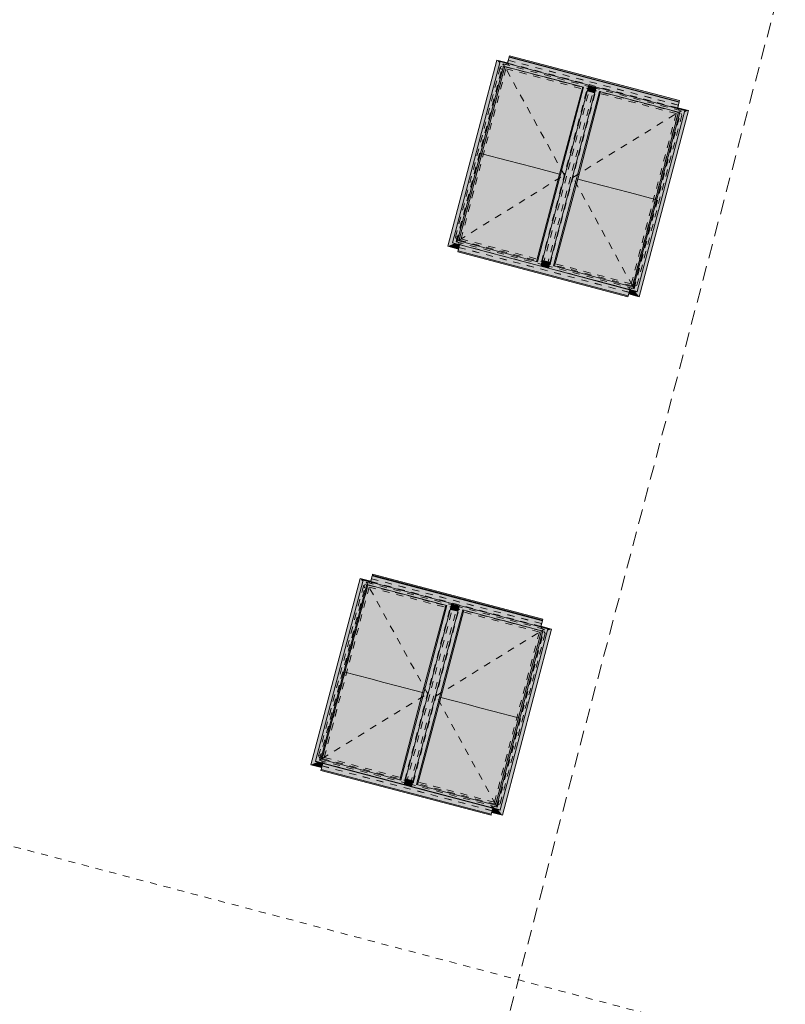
# Model space of a CAD drawing. Header units: millimetres. Extents: x -176817 to 18864955, y -12996033 to 201123.
# Tile 77 of 256: x 48841 to 61890, y 56466 to 73247. Entities that reach past the tile are written whole.
import ezdxf
from ezdxf.enums import TextEntityAlignment as Align

# ---------------------------------------------------------------- set-up
doc = ezdxf.new("R2010")
doc.units = ezdxf.units.MM
doc.header["$MEASUREMENT"] = 0
doc.linetypes.add('Przerywana', pattern=[240, 120, -120])
doc.linetypes.add('Przerywana długa', pattern=[390, 250, -140])
for name, color, linetype in [('232-A Klapy oddymiające', 7, 'Continuous'), ('232-A Klapy oddymiające podkład', 7, 'Continuous'), ('410-K Osie', 7, 'Continuous'), ('840-G Znaczniki przekroje', 7, 'Continuous')]:
    doc.layers.add(name, color=color, linetype=linetype)
doc.styles.add('STYL_AUTOMATYCZNY_8', font='ARIALN.TTF')

# ---------------------------------------------------------------- blocks, each defined once
blk = doc.blocks.new('Klapa mcr_PROLIGHT_DVP[261]_2', base_point=(55856, 61707))
at = {"layer": '232-A Klapy oddymiające', "linetype": 'Continuous', "lineweight": 0, "true_color": 0xffffff}
for points in [[(57749, 63005), (54849, 63770), (54821, 63663), (55284, 63541)], [(54849, 63770), (57752, 63014), (54852, 63779)], [(57749, 63005), (57752, 63014), (54849, 63770)], [(54852, 63779), (57756, 63032), (54857, 63797)], [(54852, 63779), (57752, 63014), (57756, 63032)], [(54690, 63665), (54644, 63724), (53806, 60550), (54125, 61522), (54323, 62275)], [(53884, 60610), (54756, 63621), (54698, 63695)], [(53971, 60646), (54756, 63621), (53884, 60610)], [(54384, 62128), (54777, 63616), (54775, 63616), (54645, 63199), (54364, 62133)], [(54384, 62128), (54825, 62012), (54787, 63613), (54777, 63616)], [(54823, 63668), (54825, 63676), (54644, 63724)], [(54823, 63668), (54644, 63724), (54690, 63665), (54698, 63695), (54821, 63663)], [(54645, 63199), (54775, 63616), (54756, 63621)], [(54756, 63621), (56121, 63261), (54698, 63695)], [(56121, 63261), (56208, 63297), (54698, 63695)], [(55456, 63436), (56121, 63261), (54756, 63621), (54756, 63621), (54777, 63616), (54787, 63613), (55446, 63439)], [(56121, 63261), (56121, 63261), (54768, 63618), (54807, 63608)], [(54825, 62012), (55435, 63442), (54787, 63613)], [(55046, 61954), (55440, 63440), (55435, 63442), (54825, 62012)], [(55046, 61954), (55267, 61896), (55446, 63439), (55440, 63440)], [(55267, 61896), (55707, 61779), (55456, 63436), (55446, 63439)], [(56335, 63264), (57721, 62898), (57749, 63005), (55284, 63541), (56208, 63297), (56206, 63291), (56333, 63258)], [(56104, 63265), (56087, 63270), (55456, 63436), (55707, 61779)], [(55393, 60212), (56208, 63297), (55336, 60286)], [(56208, 63297), (56121, 63261), (55336, 60286)], [(56393, 63189), (56335, 63264), (55520, 60178)], [(55850, 62235), (56121, 63261), (56104, 63265), (55707, 61779)], [(56322, 63215), (56330, 63245), (56203, 63279), (56194, 63246)], [(56203, 63279), (56330, 63245), (56333, 63257), (56206, 63290)], [(56333, 63257), (56333, 63258), (56206, 63291), (56206, 63290)], [(56393, 63189), (57757, 62829), (56335, 63264)], [(57844, 62865), (56335, 63264), (57757, 62829)], [(55607, 60214), (56393, 63189), (55520, 60178)], [(56096, 62361), (56308, 63165), (56181, 63198), (55629, 61104)], [(56021, 61696), (56409, 63185), (56407, 63185), (56299, 62836), (56000, 61702)], [(56462, 61580), (56419, 63182), (56409, 63185), (56021, 61696)], [(56308, 63165), (56309, 63168), (56182, 63201), (56181, 63198)], [(56309, 63168), (56310, 63169), (56183, 63203), (56182, 63201)], [(56183, 63203), (56310, 63170), (56313, 63182), (56229, 63205), (56186, 63217)], [(56310, 63169), (56310, 63170), (56183, 63203), (56183, 63203)], [(56186, 63217), (56313, 63183), (56322, 63215), (56194, 63246)], [(56186, 63217), (56313, 63183), (56313, 63183), (56186, 63217)], [(56313, 63183), (56313, 63183), (56186, 63217), (56186, 63217)], [(56229, 63205), (56313, 63182), (56313, 63183)], [(56407, 63185), (56393, 63189), (56299, 62836)], [(57757, 62829), (56393, 63189), (57757, 62829)], [(57088, 63006), (57745, 62832), (57706, 62843), (56393, 63189), (56393, 63189), (56409, 63185), (56419, 63182), (57078, 63008)], [(57067, 63011), (56419, 63182), (56462, 61580)], [(56682, 61522), (57073, 63010), (57067, 63011), (56462, 61580)], [(56903, 61464), (57078, 63008), (57073, 63010), (56682, 61522)], [(56903, 61464), (57344, 61347), (57088, 63006), (57078, 63008)], [(57088, 63006), (57344, 61347), (57736, 62835), (57706, 62843)], [(57030, 59780), (57844, 62865), (56972, 59854)], [(57844, 62865), (57757, 62829), (56972, 59854)], [(56993, 59786), (57068, 59689), (57906, 62863), (57587, 61891), (57469, 61445), (57029, 59776)], [(57344, 61347), (57486, 61803), (57757, 62829), (57736, 62835)], [(57906, 62863), (57836, 62834), (57620, 62016), (57587, 61891)], [(57906, 62863), (57724, 62911), (57721, 62898), (57844, 62865), (57836, 62834)], [(56096, 62361), (55629, 61104), (55418, 60303), (55545, 60270)], [(53971, 60646), (53992, 60641), (54384, 62128), (54243, 61675)], [(54640, 60470), (54384, 62128), (53992, 60641)], [(54243, 61675), (54384, 62128), (54364, 62133)], [(54650, 60467), (54825, 62012), (54384, 62128), (54640, 60470)], [(55728, 61773), (55850, 62235), (55707, 61779)], [(54655, 60465), (55046, 61954), (54825, 62012), (54650, 60467)], [(54661, 60464), (55267, 61896), (55046, 61954), (54655, 60465)], [(55309, 60293), (55267, 61896), (54661, 60464)], [(55319, 60290), (55707, 61779), (55267, 61896), (55309, 60293)], [(55321, 60290), (55429, 60640), (55728, 61773), (55707, 61779), (55319, 60290)], [(57364, 61342), (57486, 61803), (57344, 61347)], [(55624, 60210), (56021, 61696), (55878, 61240), (55607, 60214)], [(56272, 60039), (56021, 61696), (55624, 60210)], [(56021, 61696), (56000, 61702), (55878, 61240)], [(56282, 60036), (56462, 61580), (56021, 61696), (56272, 60039)], [(53806, 60550), (53919, 60597), (53883, 60606), (53884, 60610), (54041, 61204), (54125, 61522)], [(56288, 60035), (56682, 61522), (56462, 61580), (56282, 60036)], [(56293, 60033), (56903, 61464), (56682, 61522), (56288, 60035)], [(56293, 60033), (56941, 59862), (56903, 61464)], [(56941, 59862), (56951, 59860), (57344, 61347), (56903, 61464)], [(57084, 60280), (57364, 61342), (57344, 61347), (56951, 59860), (56953, 59859)], [(53987, 60502), (54006, 60574), (53919, 60597), (53806, 60550)], [(53883, 60606), (55392, 60208), (53884, 60610)], [(55393, 60212), (53971, 60646), (53884, 60610)], [(55392, 60208), (55393, 60212), (53884, 60610)], [(55393, 60212), (55336, 60286), (53971, 60646)], [(55429, 60640), (55321, 60290), (55336, 60286)], [(53987, 60502), (53987, 60502), (53806, 60550), (53806, 60550)], [(53974, 60454), (56874, 59688), (53979, 60471)], [(53974, 60453), (56874, 59688), (53974, 60454)], [(53974, 60454), (56874, 59688), (56874, 59688)], [(56660, 59764), (54348, 60484), (54006, 60574), (53979, 60471)], [(56879, 59706), (53979, 60471), (56874, 59688)], [(56879, 59706), (56906, 59809), (55519, 60174), (55520, 60175), (55393, 60209), (55392, 60208), (54348, 60484), (56660, 59764)], [(55524, 60191), (55532, 60221), (55405, 60257), (55397, 60225)], [(55532, 60221), (55540, 60253), (55413, 60287), (55405, 60257)], [(55540, 60253), (55544, 60267), (55417, 60301), (55413, 60288), (55490, 60267)], [(55490, 60267), (55413, 60288), (55413, 60287)], [(55417, 60302), (55544, 60268), (55545, 60270), (55418, 60303)], [(55544, 60268), (55544, 60268), (55417, 60302), (55417, 60301)], [(55417, 60301), (55544, 60268), (55544, 60268), (55417, 60301)], [(55544, 60268), (55544, 60268), (55417, 60301), (55417, 60301)], [(55544, 60267), (55544, 60268), (55417, 60301), (55417, 60301)], [(56972, 59854), (57084, 60280), (56953, 59859)], [(55520, 60176), (55523, 60190), (55406, 60220), (55396, 60222), (55393, 60210)], [(55520, 60176), (55393, 60210), (55393, 60209), (55520, 60175)], [(55524, 60190), (55397, 60224), (55396, 60223), (55523, 60190)], [(55406, 60220), (55396, 60223), (55396, 60222)], [(55524, 60190), (55524, 60191), (55397, 60225), (55397, 60224)], [(55519, 60174), (57029, 59776), (55520, 60178)], [(55520, 60178), (57030, 59780), (55607, 60214)], [(57029, 59776), (57030, 59780), (55520, 60178)], [(55607, 60214), (57030, 59780), (56972, 59854)], [(56887, 59737), (57068, 59689), (56889, 59745)], [(57068, 59689), (56993, 59786), (56906, 59809), (56889, 59745)], [(57068, 59689), (56887, 59737), (56887, 59737), (57068, 59689)]]:
    blk.add_hatch(color=7, dxfattribs=at).paths.add_polyline_path(points)
at = {"layer": '232-A Klapy oddymiające', "color": 7, "linetype": 'Continuous', "lineweight": 0}
for p, q in [((54849, 63770), (54821, 63663)), ((54852, 63779), (54849, 63770)), ((54849, 63770), (57749, 63005)), ((54857, 63797), (54852, 63779)), ((54852, 63779), (57752, 63014)), ((57756, 63032), (54857, 63797)), ((54644, 63724), (53806, 60550)), ((54698, 63695), (53884, 60610)), ((53971, 60646), (54756, 63621)), ((54777, 63616), (54384, 62128)), ((54825, 63676), (54644, 63724)), ((56208, 63297), (54698, 63695)), ((54756, 63621), (54777, 63616)), ((54756, 63621), (56121, 63261)), ((55456, 63436), (56121, 63261)), ((55393, 60212), (56208, 63297)), ((56335, 63264), (55520, 60178)), ((55707, 61779), (56104, 63265)), ((56330, 63245), (56203, 63279)), ((56333, 63257), (56206, 63290)), ((57844, 62865), (56335, 63264)), ((55336, 60286), (56121, 63261)), ((55607, 60214), (56393, 63189)), ((56409, 63185), (56021, 61696)), ((56308, 63165), (56181, 63198)), ((56182, 63201), (56309, 63168)), ((56310, 63170), (56183, 63203)), ((56313, 63183), (56186, 63217)), ((56393, 63189), (56409, 63185)), ((56393, 63189), (57757, 62829)), ((57088, 63006), (57757, 62829)), ((57749, 63005), (57721, 62898)), ((57749, 63005), (57752, 63014)), ((57752, 63014), (57756, 63032)), ((56972, 59854), (57757, 62829)), ((57030, 59780), (57844, 62865)), ((57068, 59689), (57906, 62863)), ((57344, 61347), (57736, 62835)), ((57906, 62863), (57724, 62911)), ((54384, 62128), (53992, 60641)), ((54384, 62128), (54364, 62133)), ((54825, 62012), (54384, 62128)), ((55046, 61954), (54825, 62012)), ((55267, 61896), (55046, 61954)), ((55707, 61779), (55267, 61896)), ((55319, 60290), (55707, 61779)), ((55728, 61773), (55707, 61779)), ((56021, 61696), (55624, 60210)), ((56021, 61696), (56000, 61702)), ((56462, 61580), (56021, 61696)), ((56682, 61522), (56462, 61580)), ((56903, 61464), (56682, 61522)), ((57344, 61347), (56903, 61464)), ((56951, 59860), (57344, 61347)), ((57364, 61342), (57344, 61347)), ((53884, 60610), (53883, 60606)), ((53883, 60606), (55392, 60208)), ((53884, 60610), (55393, 60212)), ((55336, 60286), (53971, 60646)), ((53987, 60502), (53806, 60550)), ((53806, 60550), (53987, 60502)), ((53806, 60550), (53806, 60550)), ((53979, 60471), (53974, 60454)), ((53974, 60454), (53974, 60453)), ((53974, 60454), (56874, 59688)), ((53974, 60453), (56874, 59688)), ((53979, 60471), (54006, 60574)), ((56879, 59706), (53979, 60471)), ((55540, 60253), (55413, 60287)), ((55544, 60268), (55417, 60301)), ((55417, 60301), (55544, 60268)), ((55544, 60267), (55417, 60301)), ((55545, 60270), (55418, 60303)), ((55392, 60208), (55393, 60212)), ((55393, 60210), (55520, 60176)), ((55397, 60225), (55524, 60191)), ((55520, 60178), (55519, 60174)), ((55519, 60174), (57029, 59776)), ((55520, 60178), (57030, 59780)), ((56972, 59854), (55607, 60214)), ((56879, 59706), (56906, 59809)), ((57029, 59776), (57030, 59780)), ((56874, 59688), (56879, 59706)), ((56874, 59688), (56874, 59688)), ((57068, 59689), (56887, 59737)), ((56887, 59737), (57068, 59689)), ((57068, 59689), (57068, 59689))]:
    blk.add_line(p, q, dxfattribs=at)
blk = doc.blocks.new('Klapa mcr_PROLIGHT_DVP[269]_2', base_point=(58187, 70543))
at = {"layer": '232-A Klapy oddymiające', "linetype": 'Continuous', "lineweight": 0, "true_color": 0xffffff}
for points in [[(57022, 72501), (56975, 72560), (56138, 69386), (56456, 70358), (56655, 71111)], [(56216, 69446), (57088, 72457), (57030, 72532)], [(57154, 72504), (57156, 72512), (56975, 72560)], [(57154, 72504), (56975, 72560), (57022, 72501), (57030, 72532), (57153, 72499)], [(57088, 72457), (58452, 72097), (57030, 72532)], [(58452, 72097), (58539, 72133), (57030, 72532)], [(60081, 71841), (57181, 72606), (57153, 72499), (57616, 72377)], [(57181, 72606), (60083, 71850), (57184, 72615)], [(60081, 71841), (60083, 71850), (57181, 72606)], [(57184, 72615), (60088, 71868), (57188, 72633)], [(57184, 72615), (60083, 71850), (60088, 71868)], [(56303, 69482), (57088, 72457), (56216, 69446)], [(56716, 70964), (57108, 72452), (57107, 72452), (56976, 72035), (56695, 70970)], [(56716, 70964), (57157, 70848), (57119, 72449), (57108, 72452)], [(56976, 72035), (57107, 72452), (57088, 72457)], [(57788, 72272), (58452, 72097), (57088, 72457), (57088, 72457), (57108, 72452), (57119, 72449), (57777, 72275)], [(58452, 72097), (58452, 72097), (57099, 72454), (57138, 72444)], [(57157, 70848), (57767, 72278), (57119, 72449)], [(58666, 72100), (60053, 71734), (60081, 71841), (57616, 72377), (58539, 72133), (58538, 72127), (58665, 72094)], [(57378, 70790), (57772, 72277), (57767, 72278), (57157, 70848)], [(57378, 70790), (57598, 70732), (57777, 72275), (57772, 72277)], [(57598, 70732), (58039, 70615), (57788, 72272), (57777, 72275)], [(58436, 72101), (58418, 72106), (57788, 72272), (58039, 70615)], [(57725, 69048), (58539, 72133), (57667, 69122)], [(58539, 72133), (58452, 72097), (57667, 69122)], [(58724, 72025), (58666, 72100), (57852, 69014)], [(57939, 69050), (58724, 72025), (57852, 69014)], [(58428, 71197), (58640, 72001), (58513, 72034), (57961, 69940)], [(58182, 71071), (58452, 72097), (58436, 72101), (58039, 70615)], [(58352, 70532), (58741, 72021), (58739, 72021), (58631, 71672), (58332, 70538)], [(58793, 70417), (58751, 72018), (58741, 72021), (58352, 70532)], [(58640, 72001), (58641, 72004), (58514, 72037), (58513, 72034)], [(58514, 72039), (58641, 72006), (58645, 72018), (58561, 72041), (58518, 72053)], [(58641, 72006), (58641, 72006), (58514, 72039), (58514, 72039)], [(58641, 72004), (58641, 72006), (58514, 72039), (58514, 72037)], [(58518, 72053), (58645, 72019), (58654, 72052), (58526, 72082)], [(58518, 72053), (58645, 72019), (58645, 72019), (58518, 72053)], [(58645, 72019), (58645, 72019), (58518, 72053), (58518, 72053)], [(58654, 72052), (58661, 72081), (58534, 72115), (58526, 72082)], [(58534, 72115), (58661, 72081), (58664, 72093), (58537, 72126)], [(58664, 72093), (58665, 72094), (58538, 72127), (58537, 72126)], [(58561, 72041), (58645, 72018), (58645, 72019)], [(58739, 72021), (58724, 72025), (58631, 71672)], [(58724, 72025), (60089, 71665), (58666, 72100)], [(60176, 71701), (58666, 72100), (60089, 71665)], [(60089, 71665), (58724, 72025), (60089, 71665)], [(59420, 71842), (60077, 71668), (60038, 71679), (58724, 72025), (58724, 72025), (58741, 72021), (58751, 72018), (59410, 71844)], [(59399, 71847), (58751, 72018), (58793, 70417)], [(59014, 70358), (59404, 71846), (59399, 71847), (58793, 70417)], [(59235, 70300), (59410, 71844), (59404, 71846), (59014, 70358)], [(59235, 70300), (59676, 70183), (59420, 71842), (59410, 71844)], [(59420, 71842), (59676, 70183), (60068, 71671), (60038, 71679)], [(59362, 68616), (60176, 71701), (59304, 68690)], [(60176, 71701), (60089, 71665), (59304, 68690)], [(59325, 68622), (59400, 68526), (60237, 71699), (59919, 70728), (59801, 70281), (59361, 68612)], [(59676, 70183), (59818, 70640), (60089, 71665), (60068, 71671)], [(60237, 71699), (60168, 71671), (59951, 70852), (59919, 70728)], [(60237, 71699), (60056, 71747), (60053, 71734), (60176, 71701), (60168, 71671)], [(58428, 71197), (57961, 69940), (57749, 69139), (57876, 69106)], [(58060, 70610), (58182, 71071), (58039, 70615)], [(56303, 69482), (56323, 69477), (56716, 70964), (56574, 70511)], [(56971, 69306), (56716, 70964), (56323, 69477)], [(56574, 70511), (56716, 70964), (56695, 70970)], [(56982, 69303), (57157, 70848), (56716, 70964), (56971, 69306)], [(56987, 69302), (57378, 70790), (57157, 70848), (56982, 69303)], [(56992, 69300), (57598, 70732), (57378, 70790), (56987, 69302)], [(57640, 69129), (57598, 70732), (56992, 69300)], [(57651, 69126), (58039, 70615), (57598, 70732), (57640, 69129)], [(57652, 69126), (57760, 69476), (58060, 70610), (58039, 70615), (57651, 69126)], [(57955, 69046), (58352, 70532), (58210, 70076), (57939, 69050)], [(58603, 68875), (58352, 70532), (57955, 69046)], [(58352, 70532), (58332, 70538), (58210, 70076)], [(58614, 68872), (58793, 70417), (58352, 70532), (58603, 68875)], [(59696, 70178), (59818, 70640), (59676, 70183)], [(56138, 69386), (56251, 69433), (56215, 69442), (56216, 69446), (56372, 70040), (56456, 70358)], [(58619, 68871), (59014, 70358), (58793, 70417), (58614, 68872)], [(58625, 68869), (59235, 70300), (59014, 70358), (58619, 68871)], [(58625, 68869), (59273, 68698), (59235, 70300)], [(59273, 68698), (59283, 68696), (59676, 70183), (59235, 70300)], [(59416, 69116), (59696, 70178), (59676, 70183), (59283, 68696), (59285, 68695)], [(57725, 69048), (56303, 69482), (56216, 69446)], [(57725, 69048), (57667, 69122), (56303, 69482)], [(57760, 69476), (57652, 69126), (57667, 69122)], [(56319, 69338), (56338, 69410), (56251, 69433), (56138, 69386)], [(56319, 69338), (56319, 69338), (56138, 69386), (56138, 69386)], [(56215, 69442), (57724, 69044), (56216, 69446)], [(57724, 69044), (57725, 69048), (56216, 69446)], [(56306, 69290), (59206, 68525), (56311, 69308)], [(58992, 68600), (56680, 69320), (56338, 69410), (56311, 69308)], [(59210, 68542), (56311, 69308), (59206, 68525)], [(59210, 68542), (59237, 68645), (57851, 69011), (57851, 69011), (57724, 69045), (57724, 69044), (56680, 69320), (58992, 68600)], [(56306, 69289), (59206, 68524), (56306, 69290)], [(56306, 69290), (59206, 68524), (59206, 68525)], [(57872, 69089), (57876, 69103), (57749, 69137), (57745, 69124), (57822, 69103)], [(57749, 69138), (57876, 69104), (57876, 69106), (57749, 69139)], [(57876, 69104), (57876, 69104), (57749, 69138), (57749, 69137)], [(57749, 69137), (57876, 69104), (57876, 69104), (57749, 69137)], [(57876, 69104), (57876, 69104), (57749, 69137), (57749, 69137)], [(57876, 69103), (57876, 69104), (57749, 69137), (57749, 69137)], [(57852, 69013), (57725, 69046), (57724, 69045), (57851, 69011)], [(57852, 69013), (57855, 69026), (57738, 69057), (57728, 69058), (57725, 69046)], [(57855, 69026), (57856, 69027), (57729, 69061), (57728, 69060)], [(57855, 69026), (57728, 69060), (57728, 69059), (57855, 69026)], [(57738, 69057), (57728, 69059), (57728, 69058)], [(57856, 69027), (57863, 69057), (57737, 69093), (57729, 69061)], [(57863, 69057), (57872, 69089), (57745, 69123), (57737, 69093)], [(57822, 69103), (57745, 69124), (57745, 69123)], [(57851, 69011), (59361, 68612), (57852, 69014)], [(57852, 69014), (59362, 68616), (57939, 69050)], [(59361, 68612), (59362, 68616), (57852, 69014)], [(57939, 69050), (59362, 68616), (59304, 68690)], [(59304, 68690), (59416, 69116), (59285, 68695)], [(59400, 68526), (59325, 68622), (59237, 68645), (59221, 68581)], [(59219, 68573), (59400, 68526), (59221, 68581)], [(59400, 68526), (59219, 68573), (59219, 68573), (59400, 68525)]]:
    blk.add_hatch(color=7, dxfattribs=at).paths.add_polyline_path(points)
at = {"layer": '232-A Klapy oddymiające', "color": 7, "linetype": 'Continuous', "lineweight": 0}
for p, q in [((56975, 72560), (56138, 69386)), ((57030, 72532), (56216, 69446)), ((57156, 72512), (56975, 72560)), ((58539, 72133), (57030, 72532)), ((57181, 72606), (57153, 72499)), ((57184, 72615), (57181, 72606)), ((57181, 72606), (60081, 71841)), ((57188, 72633), (57184, 72615)), ((57184, 72615), (60083, 71850)), ((60088, 71868), (57188, 72633)), ((56303, 69482), (57088, 72457)), ((57108, 72452), (56716, 70964)), ((57088, 72457), (57108, 72452)), ((57088, 72457), (58452, 72097)), ((57788, 72272), (58452, 72097)), ((57667, 69122), (58452, 72097)), ((57725, 69048), (58539, 72133)), ((58666, 72100), (57852, 69014)), ((57939, 69050), (58724, 72025)), ((58039, 70615), (58436, 72101)), ((58741, 72021), (58352, 70532)), ((58640, 72001), (58513, 72034)), ((58641, 72006), (58514, 72039)), ((58514, 72037), (58641, 72004)), ((58645, 72019), (58518, 72053)), ((58661, 72081), (58534, 72115)), ((58664, 72093), (58537, 72126)), ((60176, 71701), (58666, 72100)), ((58724, 72025), (58741, 72021)), ((58724, 72025), (60089, 71665)), ((59420, 71842), (60089, 71665)), ((60081, 71841), (60053, 71734)), ((60081, 71841), (60083, 71850)), ((60083, 71850), (60088, 71868)), ((59304, 68690), (60089, 71665)), ((59362, 68616), (60176, 71701)), ((59400, 68526), (60237, 71699)), ((59676, 70183), (60068, 71671)), ((60237, 71699), (60056, 71747)), ((56716, 70964), (56323, 69477)), ((56716, 70964), (56695, 70970)), ((57157, 70848), (56716, 70964)), ((57378, 70790), (57157, 70848)), ((57598, 70732), (57378, 70790)), ((58039, 70615), (57598, 70732)), ((57651, 69126), (58039, 70615)), ((58352, 70532), (57955, 69046)), ((58060, 70610), (58039, 70615)), ((58352, 70532), (58332, 70538)), ((58793, 70417), (58352, 70532)), ((59014, 70358), (58793, 70417)), ((59235, 70300), (59014, 70358)), ((59676, 70183), (59235, 70300)), ((59283, 68696), (59676, 70183)), ((59696, 70178), (59676, 70183)), ((57667, 69122), (56303, 69482)), ((56319, 69338), (56138, 69386)), ((56138, 69386), (56319, 69338)), ((56138, 69386), (56138, 69386)), ((56216, 69446), (56215, 69442)), ((56215, 69442), (57724, 69044)), ((56216, 69446), (57725, 69048)), ((56311, 69308), (56306, 69290)), ((56311, 69308), (56338, 69410)), ((59210, 68542), (56311, 69308)), ((56306, 69290), (56306, 69289)), ((56306, 69290), (59206, 68525)), ((56306, 69289), (59206, 68524)), ((57876, 69106), (57749, 69139)), ((57876, 69104), (57749, 69137)), ((57749, 69137), (57876, 69104)), ((57876, 69103), (57749, 69137)), ((57724, 69044), (57725, 69048)), ((57725, 69046), (57852, 69013)), ((57729, 69061), (57856, 69027)), ((57872, 69089), (57745, 69123)), ((57852, 69014), (57851, 69011)), ((57851, 69011), (59361, 68612)), ((57852, 69014), (59362, 68616)), ((59304, 68690), (57939, 69050)), ((59210, 68542), (59237, 68645)), ((59206, 68525), (59210, 68542)), ((59206, 68524), (59206, 68525)), ((59400, 68526), (59219, 68573)), ((59219, 68573), (59400, 68525)), ((59361, 68612), (59362, 68616)), ((59400, 68525), (59400, 68526))]:
    blk.add_line(p, q, dxfattribs=at)
blk = doc.blocks.new('Standardowy znacznik osi[630]_2', base_point=(68578, 99473))
at = {"layer": '410-K Osie', "color": 5, "linetype": 'Przerywana długa', "lineweight": 0}
blk.add_line((67812, 96573), (46788, 16896), dxfattribs=at)
at = {"layer": '410-K Osie', "color": 7, "lineweight": 0, "style": 'STYL_AUTOMATYCZNY_8'}
for tag, p in [('AC_MarkerText_1_0', (68631, 99643)), ('AC_MarkerText_1_1', (46011, 13923))]:
    blk.add_attdef(tag, text='', height=100, rotation=345.218, dxfattribs=at).set_placement(p, align=Align.TOP_CENTER)
blk = doc.blocks.new('Płaszczyzna odcinająca_5_2', base_point=(264047, 2340))
at = {"layer": '840-G Znaczniki przekroje', "color": 161, "linetype": 'Przerywana', "lineweight": 0, "true_color": 0x40a5ff}
blk.add_line((263975, 2359), (24008, 65680), dxfattribs=at)

msp = doc.modelspace()

# ---------------------------------------------------------------- linework, layer by layer
at = {"layer": '232-A Klapy oddymiające podkład', "color": 7, "linetype": 'Przerywana', "lineweight": 0}
for p, q in [((56280.82, 69462.52), (57080.93, 72494.65)), ((57080.93, 72494.65), (58563.1, 72103.54)), ((57080.93, 72494.65), (57109.4, 72445.77)), ((57115.64, 72485.49), (57154.79, 72508.29)), ((57167.55, 72556.64), (57154.79, 72508.29)), ((60055.51, 71742.87), (57154.79, 72508.29)), ((57177.6, 72469.14), (57154.79, 72508.29)), ((57167.23, 72555.43), (60067.93, 71790.01)), ((57167.55, 72556.64), (60068.25, 71791.22)), ((56267.17, 69536.41), (57032.59, 72437.12)), ((56329.7, 69490.99), (57109.4, 72445.77)), ((57032.59, 72437.12), (57066.76, 72457.02)), ((57055.41, 72397.94), (57032.59, 72437.12)), ((57109.4, 72445.77), (58514.22, 72075.07)), ((57734.53, 69120.29), (58514.22, 72075.07)), ((57763, 69071.41), (58563.1, 72103.54)), ((57830.75, 69053.53), (58630.85, 72085.66)), ((57879.63, 69082), (58659.32, 72036.78)), ((58514.22, 72075.07), (58563.1, 72103.54)), ((58626.59, 72069.51), (58558.84, 72087.38)), ((58626.91, 72070.71), (58559.16, 72088.59)), ((60113.03, 71694.55), (58630.85, 72085.66)), ((58659.32, 72036.78), (58630.85, 72085.66)), ((60064.14, 71666.08), (58659.32, 72036.78)), ((59090.05, 71997.63), (59090.1, 71997.62)), ((59007.09, 71916.1), (58989.12, 71920.84)), ((59007.09, 71916.1), (59007.13, 71916.09)), ((59284.45, 68711.3), (60064.14, 71666.08)), ((59312.92, 68662.42), (60113.03, 71694.55)), ((60068.25, 71791.22), (60055.51, 71742.87)), ((60078.31, 71703.71), (60055.51, 71742.87)), ((60113.03, 71694.55), (60064.14, 71666.08)), ((60126.68, 71620.66), (60106.78, 71654.83)), ((59361.26, 68719.95), (60126.68, 71620.66)), ((56580.42, 70331.6), (56499.48, 70024.86)), ((56580.42, 70331.6), (56580.47, 70331.59)), ((56424.06, 70130.99), (56424.11, 70130.97)), ((56306.34, 69559.22), (56267.17, 69536.41)), ((56267.17, 69536.41), (56289.98, 69497.23)), ((56280.82, 69462.52), (56329.7, 69490.99)), ((56329.7, 69490.99), (57734.53, 69120.29)), ((59481.13, 69566.18), (59400.19, 69259.44)), ((59481.13, 69566.18), (59481.18, 69566.16)), ((56280.82, 69462.52), (57763, 69071.41)), ((56315.54, 69453.36), (56338.34, 69414.2)), ((56325.59, 69365.86), (56338.34, 69414.2)), ((56325.59, 69365.86), (59226.28, 68600.44)), ((56325.9, 69367.07), (59226.6, 68601.64)), ((56377.5, 69437.01), (56338.34, 69414.2)), ((56338.34, 69414.2), (59239.05, 68648.78)), ((59518.15, 69314.53), (59518.2, 69314.52)), ((59400.7, 69261.37), (59400.75, 69261.36)), ((57734.53, 69120.29), (57763, 69071.41)), ((57834.69, 69068.48), (57766.94, 69086.36)), ((57835.01, 69069.69), (57767.26, 69087.56)), ((57879.63, 69082), (57830.75, 69053.53)), ((59312.92, 68662.42), (57830.75, 69053.53)), ((59284.45, 68711.3), (57879.63, 69082)), ((58241.66, 69015.39), (58223.69, 69020.13)), ((58225.63, 69019.62), (58225.67, 69019.61)), ((58241.66, 69015.39), (58241.71, 69015.37)), ((59451.12, 69060.49), (59451.17, 69060.48)), ((58273.6, 68903.54), (58273.65, 68903.52)), ((59216.25, 68687.93), (59239.05, 68648.78)), ((59226.28, 68600.44), (59239.05, 68648.78)), ((59278.21, 68671.58), (59239.05, 68648.78)), ((59312.92, 68662.42), (59284.45, 68711.3)), ((59361.26, 68719.95), (59322.08, 68697.14)), ((53935.54, 60700.28), (54700.96, 63601)), ((53949.19, 60626.4), (54749.3, 63658.53)), ((53998.08, 60654.87), (54777.77, 63609.64)), ((54700.96, 63601), (54735.13, 63620.9)), ((54723.78, 63561.82), (54700.96, 63601)), ((54749.3, 63658.53), (56231.47, 63267.42)), ((54749.3, 63658.53), (54777.77, 63609.64)), ((54777.77, 63609.64), (56182.59, 63238.95)), ((54784.01, 63649.37), (54823.17, 63672.17)), ((54835.92, 63720.52), (54823.17, 63672.17)), ((57723.88, 62906.75), (54823.17, 63672.17)), ((54845.97, 63633.02), (54823.17, 63672.17)), ((54835.6, 63719.31), (57736.3, 62953.89)), ((54835.92, 63720.52), (57736.62, 62955.1)), ((55431.37, 60235.29), (56231.47, 63267.42)), ((56182.59, 63238.95), (56231.47, 63267.42)), ((55402.9, 60284.17), (56182.59, 63238.95)), ((55499.12, 60217.41), (56299.22, 63249.54)), ((55548, 60245.88), (56327.69, 63200.66)), ((56294.96, 63233.38), (56227.21, 63251.26)), ((56295.28, 63234.59), (56227.53, 63252.47)), ((57781.4, 62858.43), (56299.22, 63249.54)), ((56327.69, 63200.66), (56299.22, 63249.54)), ((57732.51, 62829.96), (56327.69, 63200.66)), ((56758.42, 63161.51), (56758.47, 63161.49)), ((56675.46, 63079.98), (56657.49, 63084.72)), ((56675.46, 63079.98), (56675.5, 63079.96)), ((57736.62, 62955.1), (57723.88, 62906.75)), ((56952.82, 59875.18), (57732.51, 62829.96)), ((56981.29, 59826.3), (57781.4, 62858.43)), ((57029.63, 59883.83), (57795.05, 62784.54)), ((57746.68, 62867.59), (57723.88, 62906.75)), ((57781.4, 62858.43), (57732.51, 62829.96)), ((57795.05, 62784.54), (57775.15, 62818.71)), ((54248.79, 61495.48), (54167.85, 61188.74)), ((54248.79, 61495.48), (54248.84, 61495.47)), ((54092.43, 61294.87), (54092.48, 61294.85)), ((53974.71, 60723.1), (53935.54, 60700.28)), ((53935.54, 60700.28), (53958.35, 60661.11)), ((53949.19, 60626.4), (53998.08, 60654.87)), ((53949.19, 60626.4), (55431.37, 60235.29)), ((53983.91, 60617.24), (54006.71, 60578.08)), ((53998.08, 60654.87), (55402.9, 60284.17)), ((54045.87, 60600.89), (54006.71, 60578.08)), ((57149.5, 60730.06), (57068.56, 60423.32)), ((57149.5, 60730.06), (57149.55, 60730.04)), ((53993.96, 60529.74), (54006.71, 60578.08)), ((53993.96, 60529.74), (56894.65, 59764.31)), ((53994.28, 60530.94), (56894.97, 59765.52)), ((54006.71, 60578.08), (56907.42, 59812.66)), ((57069.07, 60425.25), (57069.12, 60425.24)), ((57186.52, 60478.41), (57186.57, 60478.4)), ((55402.9, 60284.17), (55431.37, 60235.29)), ((55503.06, 60232.36), (55435.31, 60250.24)), ((55503.38, 60233.57), (55435.63, 60251.44)), ((55548, 60245.88), (55499.12, 60217.41)), ((56952.82, 59875.18), (55548, 60245.88)), ((56981.29, 59826.3), (55499.12, 60217.41)), ((55910.03, 60179.27), (55892.06, 60184.01)), ((55894, 60183.5), (55894.05, 60183.48)), ((55910.03, 60179.27), (55910.08, 60179.25)), ((57119.49, 60224.37), (57119.54, 60224.36)), ((55941.97, 60067.41), (55942.02, 60067.4)), ((56884.62, 59851.81), (56907.42, 59812.66)), ((56894.65, 59764.31), (56907.42, 59812.66)), ((56946.58, 59835.46), (56907.42, 59812.66)), ((56981.29, 59826.3), (56952.82, 59875.18)), ((57029.63, 59883.83), (56990.45, 59861.02))]:
    msp.add_line(p, q, dxfattribs=at)
for points in [[(56329.7, 69490.99), (58124.37, 70597.68), (57109.4, 72445.77)], [(59284.45, 68711.3), (58269.48, 70559.39), (60064.14, 71666.08)], [(53998.08, 60654.87), (55792.74, 61761.56), (54777.77, 63609.64)], [(56952.82, 59875.18), (55937.85, 61723.27), (57732.51, 62829.96)]]:
    msp.add_lwpolyline(points, dxfattribs=at)
for points in [[(57129.28, 72411.6), (60029.99, 71646.18), (59264.57, 68745.47), (56363.86, 69510.89)], [(54797.65, 63575.48), (57698.36, 62810.06), (56932.94, 59909.35), (54032.23, 60674.77)]]:
    msp.add_lwpolyline(points, close=True, dxfattribs=at)

# ---------------------------------------------------------------- block references
at = {"layer": '232-A Klapy oddymiające', "color": 7, "linetype": 'Continuous', "lineweight": 0}
for name, p in [('Klapa mcr_PROLIGHT_DVP[269]_2', (58187.48, 70542.75)), ('Klapa mcr_PROLIGHT_DVP[261]_2', (55855.85, 61706.63))]:
    msp.add_blockref(name, p, dxfattribs=at)
at = {"layer": '410-K Osie', "color": 5, "linetype": 'Continuous', "lineweight": 0}
msp.add_blockref('Standardowy znacznik osi[630]_2', (68577.77, 99473.4), dxfattribs=at)

# ---------------------------------------------------------------- next in the draw order: block references
at = {"layer": '840-G Znaczniki przekroje', "color": 161, "lineweight": 0, "true_color": 0x40a5ff}
msp.add_blockref('Płaszczyzna odcinająca_5_2', (264047.19, 2339.63), dxfattribs=at)

doc.saveas('drawing.dxf')
